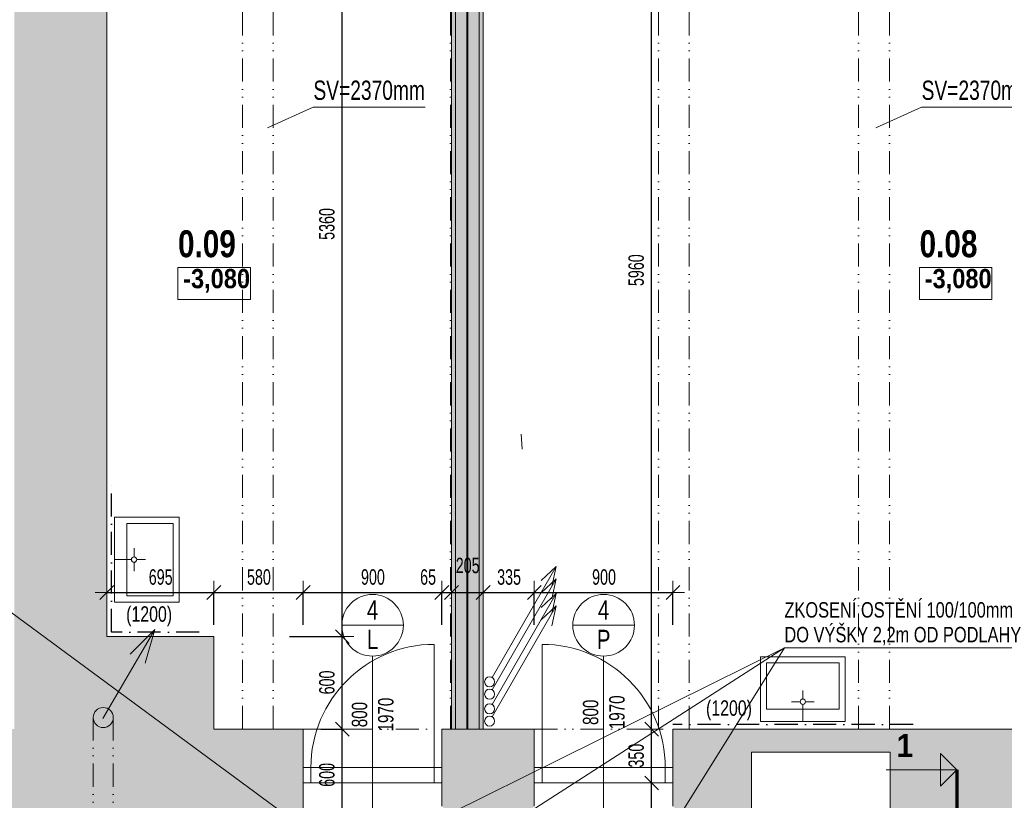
# Model space of a CAD drawing. Header units: millimetres. Extents: x -97971 to 48677, y -63570 to -5533.
# Tile 52 of 65: x -2618 to 3773, y -54029 to -48962. Entities that reach past the tile are written whole.
import ezdxf

# ---------------------------------------------------------------- set-up
doc = ezdxf.new("R2010")
doc.units = ezdxf.units.MM
doc.header["$PDMODE"] = 65
for name, pattern in [('Carkovana 2x_1', [200, 150, -50]), ('Cerchovana_1', [250, 150, -50, 0, -50]), ('JIS_08_37', [480, 300, -90, 0, -90]), ('JIS_09_15', [300, 150, -50, 0, -50, 0, -50])]:
    doc.linetypes.add(name, pattern=pattern)
for name, color, linetype, lineweight in [('XR$1$1.PP - NÁVRH_1', 7, 'Continuous', 25), ('XR$2$KOTY_1', 7, 'Continuous', 25), ('XR$3$ZAŘIZOVÁKY_1', 7, 'Continuous', 25), ('XR$4$VÝPLNĚ_1', 7, 'Continuous', 25), ('XR$7$FILING ___1', 7, 'Continuous', 25), ('XR$8$TZB ___1', 7, 'Continuous', 25), ('XR$9$KCE NAD_1', 7, 'Continuous', 25)]:
    doc.layers.add(name, color=color, linetype=linetype, lineweight=lineweight)
doc.styles.add('ARIAL', font='ARIAL.TTF')
doc.styles.add('Arial Black', font='Arial Black')
doc.styles.add('ARIALNARROW', font='ARIALN.TTF')
doc.dimstyles.new('DIMSTYLE_3', dxfattribs={"dimtxt": 100, "dimasz": 150, "dimexe": 0, "dimexo": 0, "dimgap": 50, "dimtad": 2, "dimdec": 0, "dimrnd": 5, "dimzin": 12, "dimdsep": 46, "dimtxsty": 'ARIALNARROW', "dimblk1": 'ALL_ML_STRICH', "dimblk2": 'ALL_ML_STRICH', "dimsah": 1, "dimcen": 0, "dimclrd": 6, "dimclre": 6, "dimclrt": 6, "dimadec": 0, "dimazin": 0, "dimtfac": 1, "dimtdec": 0, "dimtix": 1, "dimtmove": 2, "dimatfit": 3, "dimfxl": 0, "dimtzin": 0, "dimlwd": 0, "dimlwe": 13, "dimarcsym": 0})
doc.dimstyles.new('DIMSTYLE_5', dxfattribs={"dimtxt": 100, "dimasz": 150, "dimexe": 0, "dimexo": 0, "dimgap": 50, "dimtad": 2, "dimdec": 0, "dimrnd": 5, "dimzin": 12, "dimdsep": 46, "dimtxsty": 'ARIALNARROW', "dimblk1": 'ALL_ML_STRICH', "dimblk2": 'ALL_ML_STRICH', "dimsah": 1, "dimcen": 0, "dimclrd": 6, "dimclre": 6, "dimclrt": 6, "dimadec": 0, "dimazin": 0, "dimtfac": 1, "dimtdec": 0, "dimtix": 1, "dimtmove": 2, "dimatfit": 3, "dimfxl": 0, "dimtvp": 1.2, "dimtzin": 0, "dimlwd": 0, "dimlwe": 13, "dimarcsym": 0})
pattern_1 = [(90, (-112.5, 112.5), (-56.25, 56.25), [56.25, -56.25]), (180, (-112.5, 112.5), (-56.25, -56.25), [56.25, -56.25])]

# ---------------------------------------------------------------- blocks, each defined once
blk = doc.blocks.new('KOMPLEXNÍ OBJEKT_6')
at = {"layer": 'XR$2$KOTY_1', "color": 7, "linetype": 'Continuous', "lineweight": 13}
for p, q in [((3464.5, -53831.5), (3358.4, -53725.4)), ((3358.4, -53725.4), (3358.4, -53937.5)), ((3464.5, -53831.5), (3006.2, -53831.5)), ((3464.5, -53831.5), (3358.4, -53937.5))]:
    blk.add_line(p, q, dxfattribs=at)
at = {"layer": 'XR$2$KOTY_1', "color": 7, "linetype": 'JIS_08_37', "lineweight": 70}
blk.add_line((3464.5, -53831.5), (3464.5, -54706.9), dxfattribs=at)
at = {"layer": 'XR$2$KOTY_1', "color": 7, "linetype": 'Continuous', "lineweight": 25, "insert": (3072.8, -53749), "char_height": 150, "width": 176.23, "attachment_point": 7, "rotation": 0.00012, "style": 'Arial Black'}
blk.add_mtext('\\W0.82;1', dxfattribs=at)
blk = doc.blocks.new('ALL_ML_STRICH')
at = {"color": 0, "linetype": 'ByBlock', "lineweight": -2}
for p, q in [((0, -0.5), (0, 0.5)), ((-1, 0), (0.5, 0)), ((-0.3, -0.3), (0.3, 0.3))]:
    blk.add_line(p, q, dxfattribs=at)
blk = doc.blocks.new('*D119')
at = {"layer": 'DEFPOINTS', "color": 6, "linetype": 'Continuous', "lineweight": 13}
for p in [(1622.2, -53916.7), (1483.6, -54166.7), (1622.2, -54166.7)]:
    blk.add_point(p, dxfattribs=at)
at = {"layer": 'XR$2$KOTY_1', "color": 6, "linetype": 'Continuous', "lineweight": -2}
for p, q in [((1483.6, -53916.7), (1483.6, -53916.7)), ((1483.6, -54166.7), (1483.6, -53916.7)), ((1571.7, -54166.7), (1483.6, -54166.7))]:
    blk.add_line(p, q, dxfattribs=at)
at = {"layer": 'XR$2$KOTY_1', "color": 6, "linetype": 'Continuous', "lineweight": 13, "xscale": 150, "yscale": 150, "zscale": 150}
for p, rotation in [((1483.6, -53916.7), 90), ((1483.6, -54166.7), 270)]:
    blk.add_blockref('ALL_ML_STRICH', p, dxfattribs=dict(at, rotation=rotation))
at = {"layer": 'XR$2$KOTY_1', "color": 6, "linetype": 'Continuous', "lineweight": 13, "insert": (1383.6, -54291.8), "char_height": 100, "width": 243.429, "attachment_point": 5, "rotation": 90, "style": 'ARIALNARROW'}
blk.add_mtext('\\W0.81;\\A1;{250}', dxfattribs=at)
blk = doc.blocks.new('*D120')
at = {"layer": 'DEFPOINTS', "color": 6, "linetype": 'Continuous', "lineweight": 13}
for p in [(1622.2, -53566.7), (1483.6, -53916.7), (1622.2, -53916.7)]:
    blk.add_point(p, dxfattribs=at)
at = {"layer": 'XR$2$KOTY_1', "color": 6, "linetype": 'Continuous', "lineweight": -2}
for p, q in [((1483.6, -53566.7), (1483.6, -53566.7)), ((1483.6, -53916.7), (1483.6, -53566.7)), ((1483.6, -53916.7), (1483.6, -53916.7))]:
    blk.add_line(p, q, dxfattribs=at)
at = {"layer": 'XR$2$KOTY_1', "color": 6, "linetype": 'Continuous', "lineweight": 13, "xscale": 150, "yscale": 150, "zscale": 150}
for p, rotation in [((1483.6, -53566.7), 90), ((1483.6, -53916.7), 270)]:
    blk.add_blockref('ALL_ML_STRICH', p, dxfattribs=dict(at, rotation=rotation))
at = {"layer": 'XR$2$KOTY_1', "color": 6, "linetype": 'Continuous', "lineweight": 13, "insert": (1383.6, -53739.1), "char_height": 100, "width": 243.429, "attachment_point": 5, "rotation": 90, "style": 'ARIALNARROW'}
blk.add_mtext('\\W0.81;\\A1;{350}', dxfattribs=at)
blk = doc.blocks.new('*D121')
at = {"layer": 'DEFPOINTS', "color": 6, "linetype": 'Continuous', "lineweight": 13}
for p in [(389.7, -47606.7), (1483.6, -53566.7), (1622.2, -53566.7)]:
    blk.add_point(p, dxfattribs=at)
at = {"layer": 'XR$2$KOTY_1', "color": 6, "linetype": 'Continuous', "lineweight": -2}
for p, q in [((1483.6, -47606.7), (1483.6, -47606.7)), ((1483.6, -53566.7), (1483.6, -47606.7)), ((1483.6, -53566.7), (1483.6, -53566.7))]:
    blk.add_line(p, q, dxfattribs=at)
at = {"layer": 'XR$2$KOTY_1', "color": 6, "linetype": 'Continuous', "lineweight": 13, "xscale": 150, "yscale": 150, "zscale": 150}
for p, rotation in [((1483.6, -47606.7), 90), ((1483.6, -53566.7), 270)]:
    blk.add_blockref('ALL_ML_STRICH', p, dxfattribs=dict(at, rotation=rotation))
at = {"layer": 'XR$2$KOTY_1', "color": 6, "linetype": 'Continuous', "lineweight": 13, "insert": (1383.6, -50587.7), "char_height": 100, "width": 324.571, "attachment_point": 5, "rotation": 90, "style": 'ARIALNARROW'}
blk.add_mtext('\\W0.81;\\A1;{5960}', dxfattribs=at)
blk = doc.blocks.new('*D122')
at = {"layer": 'DEFPOINTS', "color": 6, "linetype": 'Continuous', "lineweight": 13}
for p in [(-2052.8, -52680.2), (-2052.8, -52966.7), (-1357.8, -52966.7)]:
    blk.add_point(p, dxfattribs=at)
at = {"layer": 'XR$2$KOTY_1', "color": 6, "linetype": 'Continuous', "lineweight": -2}
for p, q in [((-2052.8, -52680.2), (-2052.8, -52680.2)), ((-2052.8, -52680.2), (-1357.8, -52680.2)), ((-1357.8, -52890.2), (-1357.8, -52680.2))]:
    blk.add_line(p, q, dxfattribs=at)
at = {"layer": 'XR$2$KOTY_1', "color": 6, "linetype": 'Continuous', "lineweight": 13, "xscale": 150, "yscale": 150, "zscale": 150, "rotation": 180}
blk.add_blockref('ALL_ML_STRICH', (-2052.8, -52680.2), dxfattribs=at)
at = {"layer": 'XR$2$KOTY_1', "color": 6, "linetype": 'Continuous', "lineweight": 13, "xscale": 150, "yscale": 150, "zscale": 150}
blk.add_blockref('ALL_ML_STRICH', (-1357.8, -52680.2), dxfattribs=at)
at = {"layer": 'XR$2$KOTY_1', "color": 6, "linetype": 'Continuous', "lineweight": 13, "insert": (-1702.8, -52580.2), "char_height": 100, "width": 243.429, "attachment_point": 5, "style": 'ARIALNARROW'}
blk.add_mtext('\\W0.81;\\A1;{695}', dxfattribs=at)
blk = doc.blocks.new('*D123')
at = {"layer": 'DEFPOINTS', "color": 6, "linetype": 'Continuous', "lineweight": 13}
for p in [(-1357.8, -52680.2), (-1357.8, -52966.7), (-777.8, -53566.7)]:
    blk.add_point(p, dxfattribs=at)
at = {"layer": 'XR$2$KOTY_1', "color": 6, "linetype": 'Continuous', "lineweight": -2}
for p, q in [((-1357.8, -52890.2), (-1357.8, -52680.2)), ((-1357.8, -52680.2), (-777.8, -52680.2)), ((-777.8, -52890.2), (-777.8, -52680.2))]:
    blk.add_line(p, q, dxfattribs=at)
at = {"layer": 'XR$2$KOTY_1', "color": 6, "linetype": 'Continuous', "lineweight": 13, "xscale": 150, "yscale": 150, "zscale": 150, "rotation": 180}
blk.add_blockref('ALL_ML_STRICH', (-1357.8, -52680.2), dxfattribs=at)
at = {"layer": 'XR$2$KOTY_1', "color": 6, "linetype": 'Continuous', "lineweight": 13, "xscale": 150, "yscale": 150, "zscale": 150}
blk.add_blockref('ALL_ML_STRICH', (-777.8, -52680.2), dxfattribs=at)
at = {"layer": 'XR$2$KOTY_1', "color": 6, "linetype": 'Continuous', "lineweight": 13, "insert": (-1065.3, -52580.2), "char_height": 100, "width": 243.429, "attachment_point": 5, "style": 'ARIALNARROW'}
blk.add_mtext('\\W0.81;\\A1;{580}', dxfattribs=at)
blk = doc.blocks.new('*D124')
at = {"layer": 'DEFPOINTS', "color": 6, "linetype": 'Continuous', "lineweight": 13}
for p in [(-777.8, -52680.2), (-777.8, -53566.7), (122.2, -53566.7)]:
    blk.add_point(p, dxfattribs=at)
at = {"layer": 'XR$2$KOTY_1', "color": 6, "linetype": 'Continuous', "lineweight": -2}
for p, q in [((-777.8, -52890.2), (-777.8, -52680.2)), ((-777.8, -52680.2), (122.2, -52680.2)), ((122.2, -52890.2), (122.2, -52680.2))]:
    blk.add_line(p, q, dxfattribs=at)
at = {"layer": 'XR$2$KOTY_1', "color": 6, "linetype": 'Continuous', "lineweight": 13, "xscale": 150, "yscale": 150, "zscale": 150, "rotation": 180}
blk.add_blockref('ALL_ML_STRICH', (-777.8, -52680.2), dxfattribs=at)
at = {"layer": 'XR$2$KOTY_1', "color": 6, "linetype": 'Continuous', "lineweight": 13, "xscale": 150, "yscale": 150, "zscale": 150}
blk.add_blockref('ALL_ML_STRICH', (122.2, -52680.2), dxfattribs=at)
at = {"layer": 'XR$2$KOTY_1', "color": 6, "linetype": 'Continuous', "lineweight": 13, "insert": (-325.3, -52580.2), "char_height": 100, "width": 243.429, "attachment_point": 5, "style": 'ARIALNARROW'}
blk.add_mtext('\\W0.81;\\A1;{900}', dxfattribs=at)
blk = doc.blocks.new('*D125')
at = {"layer": 'DEFPOINTS', "color": 6, "linetype": 'Continuous', "lineweight": 13}
for p in [(122.2, -52680.2), (184.7, -52679.8), (122.2, -53566.7)]:
    blk.add_point(p, dxfattribs=at)
at = {"layer": 'XR$2$KOTY_1', "color": 6, "linetype": 'Continuous', "lineweight": -2}
for p, q in [((122.2, -52890.2), (122.2, -52680.2)), ((122.2, -52680.2), (184.7, -52680.2)), ((184.7, -52679.8), (184.7, -52680.2))]:
    blk.add_line(p, q, dxfattribs=at)
at = {"layer": 'XR$2$KOTY_1', "color": 6, "linetype": 'Continuous', "lineweight": 13, "xscale": 150, "yscale": 150, "zscale": 150}
blk.add_blockref('ALL_ML_STRICH', (184.7, -52680.2), dxfattribs=at)
at = {"layer": 'XR$2$KOTY_1', "color": 6, "linetype": 'Continuous', "lineweight": 13, "xscale": 150, "yscale": 150, "zscale": 150, "rotation": 180}
blk.add_blockref('ALL_ML_STRICH', (122.2, -52680.2), dxfattribs=at)
at = {"layer": 'XR$2$KOTY_1', "color": 6, "linetype": 'Continuous', "lineweight": 13, "insert": (32.6, -52580.2), "char_height": 100, "width": 162.286, "attachment_point": 5, "style": 'ARIALNARROW'}
blk.add_mtext('\\W0.81;\\A1;{65}', dxfattribs=at)
blk = doc.blocks.new('*D126')
at = {"layer": 'DEFPOINTS', "color": 6, "linetype": 'Continuous', "lineweight": 13}
for p in [(184.7, -52679.8), (184.7, -52680.2), (389.7, -52679.8)]:
    blk.add_point(p, dxfattribs=at)
at = {"layer": 'XR$2$KOTY_1', "color": 6, "linetype": 'Continuous', "lineweight": -2}
for p, q in [((184.7, -52679.8), (184.7, -52680.2)), ((184.7, -52680.2), (389.7, -52680.2)), ((389.7, -52680.2), (389.7, -52680.2))]:
    blk.add_line(p, q, dxfattribs=at)
at = {"layer": 'XR$2$KOTY_1', "color": 6, "linetype": 'Continuous', "lineweight": 13, "xscale": 150, "yscale": 150, "zscale": 150, "rotation": 180}
blk.add_blockref('ALL_ML_STRICH', (184.7, -52680.2), dxfattribs=at)
at = {"layer": 'XR$2$KOTY_1', "color": 6, "linetype": 'Continuous', "lineweight": 13, "xscale": 150, "yscale": 150, "zscale": 150}
blk.add_blockref('ALL_ML_STRICH', (389.7, -52680.2), dxfattribs=at)
at = {"layer": 'XR$2$KOTY_1', "color": 6, "linetype": 'Continuous', "lineweight": 13, "insert": (289.7, -52505.2), "char_height": 100, "width": 243.429, "attachment_point": 5, "style": 'ARIALNARROW'}
blk.add_mtext('\\W0.81;\\A1;{205}', dxfattribs=at)
blk = doc.blocks.new('*D127')
at = {"layer": 'DEFPOINTS', "color": 6, "linetype": 'Continuous', "lineweight": 13}
for p in [(389.7, -52679.8), (389.7, -52680.2), (722.2, -53566.7)]:
    blk.add_point(p, dxfattribs=at)
at = {"layer": 'XR$2$KOTY_1', "color": 6, "linetype": 'Continuous', "lineweight": -2}
for p, q in [((389.7, -52680.2), (389.7, -52680.2)), ((389.7, -52680.2), (722.2, -52680.2)), ((722.2, -52890.2), (722.2, -52680.2))]:
    blk.add_line(p, q, dxfattribs=at)
at = {"layer": 'XR$2$KOTY_1', "color": 6, "linetype": 'Continuous', "lineweight": 13, "xscale": 150, "yscale": 150, "zscale": 150, "rotation": 180}
blk.add_blockref('ALL_ML_STRICH', (389.7, -52680.2), dxfattribs=at)
at = {"layer": 'XR$2$KOTY_1', "color": 6, "linetype": 'Continuous', "lineweight": 13, "xscale": 150, "yscale": 150, "zscale": 150}
blk.add_blockref('ALL_ML_STRICH', (722.2, -52680.2), dxfattribs=at)
at = {"layer": 'XR$2$KOTY_1', "color": 6, "linetype": 'Continuous', "lineweight": 13, "insert": (558.4, -52580.2), "char_height": 100, "width": 243.429, "attachment_point": 5, "style": 'ARIALNARROW'}
blk.add_mtext('\\W0.81;\\A1;{335}', dxfattribs=at)
blk = doc.blocks.new('*D128')
at = {"layer": 'DEFPOINTS', "color": 6, "linetype": 'Continuous', "lineweight": 13}
for p in [(722.2, -52680.2), (722.2, -53566.7), (1622.2, -53566.7)]:
    blk.add_point(p, dxfattribs=at)
at = {"layer": 'XR$2$KOTY_1', "color": 6, "linetype": 'Continuous', "lineweight": -2}
for p, q in [((722.2, -52890.2), (722.2, -52680.2)), ((722.2, -52680.2), (1622.2, -52680.2)), ((1622.2, -52890.2), (1622.2, -52680.2))]:
    blk.add_line(p, q, dxfattribs=at)
at = {"layer": 'XR$2$KOTY_1', "color": 6, "linetype": 'Continuous', "lineweight": 13, "xscale": 150, "yscale": 150, "zscale": 150, "rotation": 180}
blk.add_blockref('ALL_ML_STRICH', (722.2, -52680.2), dxfattribs=at)
at = {"layer": 'XR$2$KOTY_1', "color": 6, "linetype": 'Continuous', "lineweight": 13, "xscale": 150, "yscale": 150, "zscale": 150}
blk.add_blockref('ALL_ML_STRICH', (1622.2, -52680.2), dxfattribs=at)
at = {"layer": 'XR$2$KOTY_1', "color": 6, "linetype": 'Continuous', "lineweight": 13, "insert": (1174.7, -52580.2), "char_height": 100, "width": 243.429, "attachment_point": 5, "style": 'ARIALNARROW'}
blk.add_mtext('\\W0.81;\\A1;{900}', dxfattribs=at)
blk = doc.blocks.new('*D157')
at = {"layer": 'DEFPOINTS', "color": 6, "linetype": 'Continuous', "lineweight": 13}
for p in [(-777.8, -53566.7), (-1077.8, -54166.7), (-523.9, -54166.7)]:
    blk.add_point(p, dxfattribs=at)
at = {"layer": 'XR$2$KOTY_1', "color": 6, "linetype": 'Continuous', "lineweight": -2}
for p, q in [((-663.8, -53566.7), (-523.9, -53566.7)), ((-523.9, -54166.7), (-523.9, -53566.7)), ((-523.9, -54166.7), (-523.9, -54166.7))]:
    blk.add_line(p, q, dxfattribs=at)
at = {"layer": 'XR$2$KOTY_1', "color": 6, "linetype": 'Continuous', "lineweight": 13, "xscale": 150, "yscale": 150, "zscale": 150}
for p, rotation in [((-523.9, -53566.7), 90), ((-523.9, -54166.7), 270)]:
    blk.add_blockref('ALL_ML_STRICH', p, dxfattribs=dict(at, rotation=rotation))
at = {"layer": 'XR$2$KOTY_1', "color": 6, "linetype": 'Continuous', "lineweight": 13, "insert": (-623.9, -53864.1), "char_height": 100, "width": 243.429, "attachment_point": 5, "rotation": 90, "style": 'ARIALNARROW'}
blk.add_mtext('\\W0.81;\\A1;{600}', dxfattribs=at)
blk = doc.blocks.new('*D158')
at = {"layer": 'DEFPOINTS', "color": 6, "linetype": 'Continuous', "lineweight": 13}
for p in [(-1357.8, -52966.7), (-777.8, -53566.7), (-523.9, -53566.7)]:
    blk.add_point(p, dxfattribs=at)
at = {"layer": 'XR$2$KOTY_1', "color": 6, "linetype": 'Continuous', "lineweight": -2}
for p, q in [((-865.8, -52966.7), (-523.9, -52966.7)), ((-523.9, -53566.7), (-523.9, -52966.7)), ((-663.8, -53566.7), (-523.9, -53566.7))]:
    blk.add_line(p, q, dxfattribs=at)
at = {"layer": 'XR$2$KOTY_1', "color": 6, "linetype": 'Continuous', "lineweight": 13, "xscale": 150, "yscale": 150, "zscale": 150}
for p, rotation in [((-523.9, -52966.7), 90), ((-523.9, -53566.7), 270)]:
    blk.add_blockref('ALL_ML_STRICH', p, dxfattribs=dict(at, rotation=rotation))
at = {"layer": 'XR$2$KOTY_1', "color": 6, "linetype": 'Continuous', "lineweight": 13, "insert": (-623.9, -53264.1), "char_height": 100, "width": 243.429, "attachment_point": 5, "rotation": 90, "style": 'ARIALNARROW'}
blk.add_mtext('\\W0.81;\\A1;{600}', dxfattribs=at)
blk = doc.blocks.new('*D159')
at = {"layer": 'DEFPOINTS', "color": 6, "linetype": 'Continuous', "lineweight": 13}
for p in [(-872.8, -47606.7), (-1357.8, -52966.7), (-523.9, -52966.7)]:
    blk.add_point(p, dxfattribs=at)
at = {"layer": 'XR$2$KOTY_1', "color": 6, "linetype": 'Continuous', "lineweight": -2}
for p, q in [((-523.9, -47606.7), (-523.9, -47606.7)), ((-523.9, -52966.7), (-523.9, -47606.7)), ((-865.8, -52966.7), (-523.9, -52966.7))]:
    blk.add_line(p, q, dxfattribs=at)
at = {"layer": 'XR$2$KOTY_1', "color": 6, "linetype": 'Continuous', "lineweight": 13, "xscale": 150, "yscale": 150, "zscale": 150}
for p, rotation in [((-523.9, -47606.7), 90), ((-523.9, -52966.7), 270)]:
    blk.add_blockref('ALL_ML_STRICH', p, dxfattribs=dict(at, rotation=rotation))
at = {"layer": 'XR$2$KOTY_1', "color": 6, "linetype": 'Continuous', "lineweight": 13, "insert": (-623.9, -50287.7), "char_height": 100, "width": 324.571, "attachment_point": 5, "rotation": 90, "style": 'ARIALNARROW'}
blk.add_mtext('\\W0.81;\\A1;{5360}', dxfattribs=at)
blk = doc.blocks.new('KOMPLEXNÍ OBJEKT_17')
at = {"layer": 'XR$3$ZAŘIZOVÁKY_1', "color": 251, "linetype": 'Continuous', "lineweight": 13}
for p, q in [((-2002.8, -52191.3), (-2002.8, -52742.1)), ((-2002.8, -52191.3), (-1582.8, -52191.3)), ((-1582.8, -52742.1), (-1582.8, -52191.3)), ((-1922.8, -52231.3), (-1622.8, -52231.3)), ((-1922.8, -52702.1), (-1922.8, -52231.3)), ((-1622.8, -52231.3), (-1622.8, -52702.1)), ((-1875.7, -52449.5), (-1875.7, -52392.8)), ((-1892.8, -52466.7), (-2002.8, -52466.7)), ((-1875.7, -52483.9), (-1875.7, -52540.6)), ((-1858.5, -52466.7), (-1801.8, -52466.7)), ((-1622.8, -52702.1), (-1922.8, -52702.1)), ((-2002.8, -52742.1), (-1658.8, -52742.1)), ((-2002.8, -52742.1), (-1582.8, -52742.1))]:
    blk.add_line(p, q, dxfattribs=at)
blk.add_arc((-1875.7, -52466.7), 17.2, 270.00002, 270, dxfattribs=at)
blk = doc.blocks.new('KOMPLEXNÍ OBJEKT_31')
at = {"layer": 'XR$3$ZAŘIZOVÁKY_1', "color": 251, "linetype": 'Continuous', "lineweight": 13}
for p, q in [((2189.4, -53516.7), (2189.4, -53096.7)), ((2740.2, -53096.7), (2189.4, -53096.7)), ((2740.2, -53516.7), (2740.2, -53096.7)), ((2229.4, -53436.7), (2229.4, -53136.7)), ((2229.4, -53136.7), (2700.2, -53136.7)), ((2700.2, -53136.7), (2700.2, -53436.7)), ((2740.2, -53516.7), (2740.2, -53172.7)), ((2464.8, -53372.3), (2464.8, -53315.6)), ((2447.6, -53389.5), (2390.9, -53389.5)), ((2464.8, -53406.7), (2464.8, -53516.7)), ((2482, -53389.5), (2538.7, -53389.5)), ((2700.2, -53436.7), (2229.4, -53436.7)), ((2189.4, -53516.7), (2740.2, -53516.7))]:
    blk.add_line(p, q, dxfattribs=at)
blk.add_arc((2464.8, -53389.5), 17.2, 0.00002, 360, dxfattribs=at)

msp = doc.modelspace()

# ---------------------------------------------------------------- hatches: boundary and pattern name
at = {"layer": 'XR$7$FILING ___1', "linetype": 'Continuous', "lineweight": 50}
for points in [[(-2022.8, -47606.7), (-2022.8, -47156.7), (-2875.1, -47156.7), (-2875.1, -47606.7), (-2652.8, -47606.7), (-2652.8, -53566.7), (-11507.8, -53566.7), (-11507.8, -53172.2), (-11957.8, -53172.2), (-11957.8, -57146.7), (-12335.6, -57146.7), (-12335.6, -57596.7), (-10877.8, -57596.7), (-10877.8, -57146.7), (-11507.8, -57146.7), (-11507.8, -54166.7), (-4827.8, -54166.7), (-4827.8, -54966.7), (-4527.8, -54966.7), (-4527.8, -54166.7), (-1077.8, -54166.7), (-1077.8, -54266.7), (-777.8, -54266.7), (-777.8, -53566.7), (-1357.8, -53566.7), (-1357.8, -52966.7), (-2052.8, -52966.7), (-2052.8, -47606.7)], [(122.2, -53566.7), (122.2, -54066.7), (222.2, -54166.7), (622.2, -54166.7), (722.2, -54066.7), (722.2, -53566.7)]]:
    msp.add_hatch(color=254, dxfattribs=at).paths.add_polyline_path(points)
at = {"layer": 'XR$7$FILING ___1', "linetype": 'Carkovana 2x_1', "lineweight": 50}
msp.add_hatch(color=254, dxfattribs=at).paths.add_polyline_path([(5977.2, -47606.7), (5977.2, -53566.7), (1622.2, -53566.7), (1622.2, -54066.7), (1722.2, -54166.7), (2132.2, -54166.7), (2132.2, -53716.7), (3032.2, -53716.7), (3032.2, -54166.7), (8352.2, -54166.7), (8352.2, -57146.7), (8052.2, -57146.7), (8052.2, -57596.7), (9169, -57596.7), (9169, -57146.7), (8802.2, -57146.7), (8802.2, -54166.7), (9090.1, -54166.7), (9090.1, -53566.7), (6577.2, -53566.7), (6577.2, -47606.7), (6825.4, -47606.7), (6825.4, -47156.7), (5377.2, -47156.7), (5377.2, -47606.7)])
at = {"layer": 'XR$7$FILING ___1', "linetype": 'Continuous', "lineweight": 13}
for points in [[(209.7, -53566.7), (209.7, -47606.7), (184.7, -47606.7), (184.7, -53566.7)], [(284.7, -47606.7), (284.7, -53566.7), (289.7, -53566.7), (289.7, -47606.7)], [(364.7, -53566.7), (389.7, -53566.7), (389.7, -47606.7), (364.7, -47606.7)]]:
    msp.add_hatch(color=92, dxfattribs=at).paths.add_polyline_path(points)
for points in [[(284.7, -53566.7), (284.7, -47606.7), (209.7, -47606.7), (209.7, -53566.7)], [(289.7, -53566.7), (364.7, -53566.7), (364.7, -47606.7), (289.7, -47606.7)]]:
    msp.add_hatch(color=92, dxfattribs=at).paths.add_polyline_path(points, flags=0)
h = msp.add_hatch(dxfattribs=at)
h.set_pattern_fill('VZOR', scale=56.25, angle=90, style=0, pattern_type=2)
h.set_pattern_definition(pattern_1)
h.paths.add_polyline_path([(284.7, -53566.7), (284.7, -47606.7), (209.7, -47606.7), (209.7, -53566.7)], flags=0)
h = msp.add_hatch(dxfattribs=at)
h.set_pattern_fill('VZOR', scale=56.25, angle=90, style=0, pattern_type=2)
h.set_pattern_definition(pattern_1)
h.paths.add_polyline_path([(289.7, -53566.7), (364.7, -53566.7), (364.7, -47606.7), (289.7, -47606.7)], flags=0)

# ---------------------------------------------------------------- linework, layer by layer
at = {"layer": 'XR$1$1.PP - NÁVRH_1', "color": 14, "linetype": 'Continuous', "lineweight": 13}
for p, q in [((-2052.8, -47606.7), (-2052.8, -52966.7)), ((184.7, -47606.7), (184.7, -53566.7)), ((389.7, -53566.7), (389.7, -47606.7)), ((-1357.8, -52966.7), (-2052.8, -52966.7)), ((-1357.8, -53566.7), (-1357.8, -52966.7)), ((-1357.8, -53566.7), (-777.8, -53566.7)), ((-777.8, -54166.7), (-777.8, -53566.7)), ((122.2, -53566.7), (722.2, -53566.7)), ((122.2, -54066.7), (122.2, -53566.7)), ((722.2, -54066.7), (722.2, -53566.7)), ((1622.2, -53566.7), (5377.2, -53566.7)), ((1622.2, -54066.7), (1622.2, -53566.7)), ((2132.2, -53716.7), (3032.2, -53716.7)), ((2132.2, -54166.7), (2132.2, -53716.7)), ((3032.2, -54166.7), (3032.2, -53716.7))]:
    msp.add_line(p, q, dxfattribs=at)
at = {"layer": 'XR$1$1.PP - NÁVRH_1', "color": 6, "linetype": 'Continuous', "lineweight": 13}
for points in [[(-1590.4, -50778.8), (-1120.4, -50778.8), (-1120.4, -50570.4), (-1590.4, -50570.4), (-1590.4, -50778.8)], [(3222.7, -50778.8), (3692.7, -50778.8), (3692.7, -50570.4), (3222.7, -50570.4), (3222.7, -50778.8)]]:
    msp.add_lwpolyline(points, dxfattribs=at)
at = {"layer": 'XR$2$KOTY_1', "color": 6, "linetype": 'Continuous', "lineweight": 13}
for p, q in [((-713, -49528.8), (-1009.3, -49663.7)), ((13.7, -49528.8), (-713, -49528.8)), ((3234.4, -49528.8), (2938.1, -49663.7)), ((3961.1, -49528.8), (3234.4, -49528.8))]:
    msp.add_line(p, q, dxfattribs=at)
at = {"layer": 'XR$2$KOTY_1', "color": 7, "linetype": 'Continuous', "lineweight": 13}
for p, q in [((-2818.1, -52703.1), (-574.2, -54357.3)), ((172.2, -54116.7), (2345.5, -53039.6)), ((2345.5, -53039.6), (672.2, -54116.7)), ((2345.5, -53039.6), (1672.2, -54116.7)), ((2345.5, -53039.6), (3916.2, -53039.6))]:
    msp.add_line(p, q, dxfattribs=at)
at = {"layer": 'XR$2$KOTY_1', "color": 3, "linetype": 'Continuous', "lineweight": 13}
for p, q in [((-527.8, -52893), (-127.8, -52893)), ((972.2, -52893), (1372.2, -52893))]:
    msp.add_line(p, q, dxfattribs=at)
for centre in [(-327.8, -52893), (1172.2, -52893)]:
    msp.add_circle(centre, 200, dxfattribs=at)
at = {"layer": 'XR$3$ZAŘIZOVÁKY_1', "color": 250, "linetype": 'Continuous', "lineweight": 13}
msp.add_line((643.9, -51749.5), (637.2, -51652.1), dxfattribs=at)
at = {"layer": 'XR$4$VÝPLNĚ_1', "color": 132, "linetype": 'Continuous', "lineweight": 13}
for p, q in [((72.2, -53816.7), (72.2, -53016.7)), ((772.2, -53816.7), (772.2, -53016.7)), ((-327.8, -54110), (-327.8, -53093)), ((1172.2, -54110), (1172.2, -53093)), ((-777.8, -53816.7), (122.2, -53816.7)), ((-727.8, -53916.7), (-727.8, -53816.7)), ((72.2, -53916.7), (72.2, -53816.7)), ((722.2, -53816.7), (1622.2, -53816.7)), ((772.2, -53916.7), (772.2, -53816.7)), ((1572.2, -53916.7), (1572.2, -53816.7)), ((-777.8, -53916.7), (122.2, -53916.7)), ((722.2, -53916.7), (1622.2, -53916.7))]:
    msp.add_line(p, q, dxfattribs=at)
for centre, start, end in [((72.2, -53816.7), 90, 180), ((772.2, -53816.7), 0, 90)]:
    msp.add_arc(centre, 800, start, end, dxfattribs=at)
at = {"layer": 'XR$7$FILING ___1', "color": 250, "linetype": 'Continuous', "lineweight": 13}
for p, q in [((209.7, -53566.7), (209.7, -47606.7)), ((209.7, -47606.7), (209.7, -53566.7)), ((284.7, -53566.7), (284.7, -47606.7)), ((284.7, -47606.7), (284.7, -53566.7)), ((289.7, -53566.7), (289.7, -47606.7)), ((289.7, -47606.7), (289.7, -53566.7)), ((364.7, -53566.7), (364.7, -47606.7)), ((364.7, -47606.7), (364.7, -53566.7))]:
    msp.add_line(p, q, dxfattribs=at)
at = {"layer": 'XR$7$FILING ___1', "color": 7, "linetype": 'Cerchovana_1', "lineweight": 25}
for p, q in [((-2022.8, -52936.7), (-2022.8, -51966.7)), ((-1452.8, -52936.7), (-2022.8, -52936.7)), ((3182, -53536.7), (1622.2, -53536.7))]:
    msp.add_line(p, q, dxfattribs=at)
at = {"layer": 'XR$8$TZB ___1', "color": 21, "linetype": 'Continuous', "lineweight": 13}
for p, q in [((448.1, -53232.9), (864.2, -52512.3)), ((864.2, -52512.3), (767.1, -52601.9)), ((864.2, -52512.3), (835.1, -52641.1)), ((448.1, -53312.9), (864.2, -52592.3)), ((864.2, -52592.3), (767.1, -52681.9)), ((864.2, -52592.3), (835.1, -52721.1)), ((448.1, -53408.1), (864.2, -52687.5)), ((864.2, -52687.5), (767.1, -52777.1)), ((864.2, -52687.5), (835.1, -52816.3)), ((448.1, -53488.1), (864.2, -52767.5)), ((864.2, -52767.5), (767.1, -52857.1)), ((864.2, -52767.5), (835.1, -52896.3)), ((-1741.4, -52920.8), (-2079.2, -53498.2)), ((-1741.4, -52920.8), (-1901.3, -53080.7)), ((-1741.4, -52920.8), (-1802.5, -53138.5))]:
    msp.add_line(p, q, dxfattribs=at)
at = {"layer": 'XR$8$TZB ___1', "color": 21, "linetype": 'JIS_09_15', "lineweight": 13}
for p, q in [((-2140.5, -53491), (-2140.5, -54487.6)), ((-2010.5, -53491), (-2010.5, -54617.6))]:
    msp.add_line(p, q, dxfattribs=at)
at = {"layer": 'XR$8$TZB ___1', "color": 21, "linetype": 'Continuous', "lineweight": 13}
for centre, radius in [((431.9, -53260.1), 32.2), ((431.9, -53340.1), 32.2), ((431.9, -53435.3), 32.2), ((-2075.5, -53491.8), 65), ((431.9, -53515.3), 32.2)]:
    msp.add_circle(centre, radius, dxfattribs=at)
at = {"layer": 'XR$9$KCE NAD_1', "color": 7, "linetype": 'JIS_09_15', "lineweight": 13}
for p, q in [((-1172.8, -53566.7), (-1172.8, -47606.7)), ((-972.8, -53566.7), (-972.8, -47606.7)), ((177.2, -53566.7), (177.2, -47606.7)), ((1527.2, -53566.7), (1527.2, -47606.7)), ((1727.2, -53566.7), (1727.2, -47606.7)), ((2827.2, -53566.7), (2827.2, -47606.7)), ((3027.2, -53566.7), (3027.2, -47606.7)), ((-777.8, -53566.7), (122.2, -53566.7)), ((722.2, -53566.7), (1622.2, -53566.7))]:
    msp.add_line(p, q, dxfattribs=at)

# ---------------------------------------------------------------- block references
at = {"layer": 'XR$2$KOTY_1', "color": 7, "linetype": 'Continuous', "lineweight": 25}
msp.add_blockref('KOMPLEXNÍ OBJEKT_6', (0, 0), dxfattribs=at)
at = {"layer": 'XR$3$ZAŘIZOVÁKY_1', "color": 251, "linetype": 'Continuous', "lineweight": 13}
for name in ['KOMPLEXNÍ OBJEKT_17', 'KOMPLEXNÍ OBJEKT_31']:
    msp.add_blockref(name, (0, 0), dxfattribs=at)

# ---------------------------------------------------------------- texts
at = {"layer": 'XR$1$1.PP - NÁVRH_1', "color": 7, "linetype": 'Continuous', "lineweight": 35, "char_height": 175, "width": 456.843, "attachment_point": 7, "style": 'Arial Black'}
for s, insert in [('\\W0.69;0.09', (-1590.4, -50506.3)), ('\\W0.69;0.08', (3222.7, -50506.3))]:
    msp.add_mtext(s, dxfattribs=dict(at, insert=insert))
at = {"layer": 'XR$1$1.PP - NÁVRH_1', "color": 6, "linetype": 'Continuous', "lineweight": 13, "char_height": 125, "width": 503.594, "attachment_point": 7, "style": 'ARIALNARROW'}
for insert in [(-1557.1, -50732.9), (3256.1, -50732.9)]:
    msp.add_mtext('\\W1.07;\\fArial Narrow|i0|b1|c0|p0;-3,080', dxfattribs=dict(at, insert=insert))
at = {"layer": 'XR$2$KOTY_1', "color": 6, "linetype": 'Continuous', "lineweight": 25, "char_height": 125, "width": 781.142, "attachment_point": 5, "style": 'ARIALNARROW'}
for insert in [(-349.6, -49420.4), (3597.7, -49420.4)]:
    msp.add_mtext('\\W0.87;SV=2370mm', dxfattribs=dict(at, insert=insert))
at = {"layer": 'XR$2$KOTY_1', "color": 7, "linetype": 'Continuous', "lineweight": 13, "insert": (2345.5, -52742.9), "char_height": 100, "width": 1617.319, "attachment_point": 1, "line_spacing_factor": 0.963855, "style": 'ARIALNARROW'}
msp.add_mtext('\\W0.93;ZKOSENÍ OSTĚNÍ 100/100mm\\PDO VÝŠKY 2,2m OD PODLAHY', dxfattribs=at)
at = {"layer": 'XR$2$KOTY_1', "color": 3, "linetype": 'Continuous', "lineweight": 25, "char_height": 125, "attachment_point": 5, "style": 'ARIAL'}
for s, insert, width in [('\\W0.76;4', (-327.8, -52793), 122.931), ('\\W0.76;4', (1172.2, -52793), 122.931), ('\\W0.76;L', (-327.8, -52984.6), 122.931), ('\\W0.76;P', (1172.2, -52984.6), 137.177)]:
    msp.add_mtext(s, dxfattribs=dict(at, insert=insert, width=width))
at = {"layer": 'XR$2$KOTY_1', "color": 7, "linetype": 'Continuous', "lineweight": 18, "char_height": 100, "width": 348.872, "attachment_point": 7, "style": 'ARIALNARROW'}
for insert in [(-1926.7, -52900), (1836.7, -53510.4)]:
    msp.add_mtext('\\W0.90;(1200)', dxfattribs=dict(at, insert=insert))
at = {"layer": 'XR$2$KOTY_1', "color": 7, "linetype": 'Continuous', "lineweight": 13, "char_height": 100, "width": 272.279, "attachment_point": 2, "rotation": 90, "line_spacing_factor": 1.024096, "style": 'ARIALNARROW'}
for insert in [(-462.6, -53472.7), (1037.4, -53457.8)]:
    msp.add_mtext('\\W0.86;800\\P1970', dxfattribs=dict(at, insert=insert))

# ---------------------------------------------------------------- dimensions: what is measured, and where the dimension line sits
at = {"layer": 'XR$2$KOTY_1', "color": 6, "linetype": 'Continuous', "lineweight": 13}
for base, p1, p2, picture, middle in [((-523.9, -47606.7), (-865.8, -52966.7), (-523.9, -47606.7), '*D159', (-623.9, -50287.7)), ((1483.6, -47606.7), (1483.6, -53566.7), (1483.6, -47606.7), '*D121', (1383.6, -50587.7)), ((-523.9, -52966.7), (-663.8, -53566.7), (-865.8, -52966.7), '*D158', (-623.9, -53264.1)), ((-523.9, -53566.7), (-523.9, -54166.7), (-663.8, -53566.7), '*D157', (-623.9, -53864.1)), ((1483.6, -53566.7), (1483.6, -53916.7), (1483.6, -53566.7), '*D120', (1383.6, -53739.1)), ((1483.6, -53916.7), (1571.7, -54166.7), (1483.6, -53916.7), '*D119', (1383.6, -54291.8))]:
    dim = msp.add_linear_dim(base=base, p1=p1, p2=p2, angle=90, dimstyle='DIMSTYLE_3', override={"dimpost": '<>', "dimclrd": 6, "dimclre": 6, "dimclrt": 6, "dimlwd": 0, "dimlwe": 13}, dxfattribs=at)
    dim.commit()
    dim.dimension.update_dxf_attribs({"geometry": picture, "text_midpoint": middle, "dimtype": 160})
for base, p1, p2, dimstyle, picture, middle in [((389.7, -52680.2), (184.7, -52679.8), (389.7, -52680.2), 'DIMSTYLE_5', '*D126', (289.7, -52505.2)), ((-1357.8, -52680.2), (-2052.8, -52680.2), (-1357.8, -52890.2), 'DIMSTYLE_3', '*D122', (-1702.8, -52580.2)), ((-777.8, -52680.2), (-1357.8, -52890.2), (-777.8, -52890.2), 'DIMSTYLE_3', '*D123', (-1065.3, -52580.2)), ((122.2, -52680.2), (-777.8, -52890.2), (122.2, -52890.2), 'DIMSTYLE_3', '*D124', (-325.3, -52580.2)), ((184.6508944, -52680.1896984), (122.1508944, -52890.2356127), (184.6508944, -52679.7934238), 'DIMSTYLE_5', '*D125', (32.6175611, -52580.1896984)), ((722.1508944, -52680.1896984), (389.6508944, -52680.1896984), (722.1508944, -52890.2356127), 'DIMSTYLE_3', '*D127', (558.4342277, -52580.1896984)), ((1622.2, -52680.2), (722.2, -52890.2), (1622.2, -52890.2), 'DIMSTYLE_3', '*D128', (1174.7, -52580.2))]:
    dim = msp.add_linear_dim(base=base, p1=p1, p2=p2, dimstyle=dimstyle, override={"dimpost": '<>', "dimclrd": 6, "dimclre": 6, "dimclrt": 6, "dimlwd": 0, "dimlwe": 13}, dxfattribs=at)
    dim.commit()
    dim.dimension.update_dxf_attribs({"geometry": picture, "text_midpoint": middle, "dimtype": 160})

doc.saveas('drawing.dxf')
